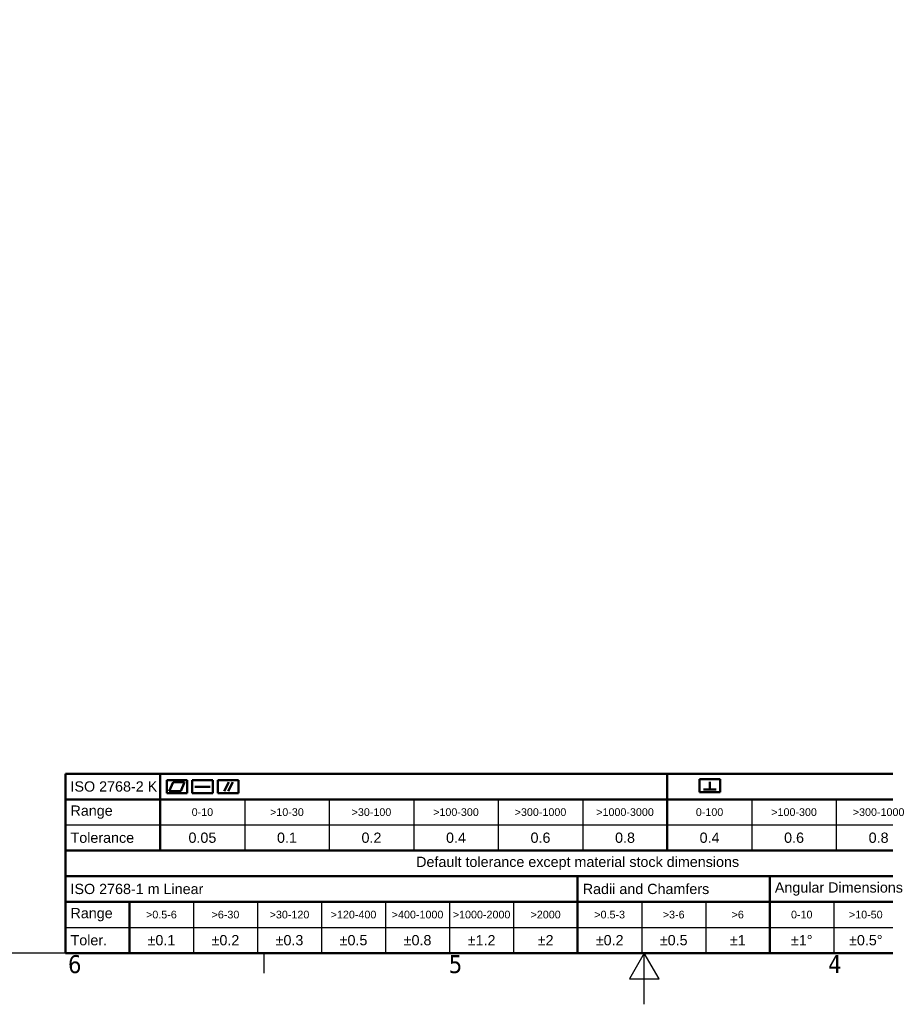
# Model space of a CAD drawing. Header units: millimetres. Extents: x 0 to 5940, y 0 to 4200.
# Tile 6 of 26: x 1751 to 3441, y 0 to 1922. Entities that reach past the tile are written whole.
import ezdxf
from ezdxf.enums import TextEntityAlignment as Align

# ---------------------------------------------------------------- set-up
doc = ezdxf.new("R2010")
doc.units = ezdxf.units.MM
doc.header["$LTSCALE"] = 10
doc.layers.get('0').update_dxf_attribs({"lineweight": 25})
for name, color, linetype, lineweight in [('Geometria schizzo (ISO)', 7, 'Continuous', 25), ('Simbolo (ISO)', 7, 'Continuous', 25), ('Titolo (ISO)', 7, 'Continuous', 50)]:
    doc.layers.add(name, color=color, linetype=linetype, lineweight=lineweight)
doc.styles.add('Stile testo11', font='tahoma.ttf')
doc.styles.add('Stile testo132', font='tahoma.ttf')
doc.styles.add('Stile testo136', font='arial.ttf')
doc.styles.add('Stile testo26', font='arial.ttf')
doc.styles.add('Stile testo27', font='arial.ttf')
doc.styles.add('Stile testo68', font='arial.ttf')
doc.styles.add('Testo nota (ISO)', font='tahoma.ttf')

# ---------------------------------------------------------------- blocks, each defined once
blk = doc.blocks.new('Bordi Bordo di default')
at = {"layer": 'Geometria schizzo (ISO)'}
blk.add_line((222.75, 10), (222.75, 6.1), dxfattribs=at)
at = {"layer": 'Geometria schizzo (ISO)', "flags": 128}
for points in [[(10, 10), (10, 410), (584, 410), (584, 10), (10, 10)], [(297, 0), (297, 10), (294.11, 5), (299.89, 5), (297, 10)]]:
    blk.add_lwpolyline(points, dxfattribs=at)
at = {"layer": 'Simbolo (ISO)', "char_height": 3.5, "attachment_point": 7, "style": 'Testo nota (ISO)'}
for s, insert in [('6', (184.51, 6.03)), ('5', (258.85, 6.03)), ('4', (332.9, 6.1))]:
    blk.add_mtext(s, dxfattribs=dict(at, insert=insert))
blk = doc.blocks.new('Cartigli Dietronic')
at = {"color": 7, "lineweight": 50}
for p, q in [((-80.42, 231.35), (-80.42, 228.85)), ((-80.42, 231.35), (-76.42, 231.35)), ((-79.92, 229.2), (-79.18, 231)), ((-79.18, 231), (-76.92, 231)), ((-76.92, 231), (-77.67, 229.2)), ((-76.42, 231.35), (-76.42, 228.85)), ((-75.42, 231.35), (-71.42, 231.35)), ((-75.42, 231.35), (-75.42, 228.85)), ((-71.42, 231.35), (-71.42, 228.85)), ((-70.42, 231.35), (-70.42, 228.85)), ((-70.42, 231.35), (-66.42, 231.35)), ((-68.3, 231), (-69.22, 229.2)), ((-67.53, 231), (-68.45, 229.2)), ((-66.42, 231.35), (-66.42, 228.85)), ((23.62, 231.55), (23.62, 229.05)), ((23.62, 231.55), (27.62, 231.55)), ((25.62, 231.05), (25.62, 229.55)), ((27.62, 231.55), (27.62, 229.05)), ((-80.42, 228.85), (-76.42, 228.85)), ((-77.67, 229.2), (-79.92, 229.2)), ((-75.42, 228.85), (-71.42, 228.85)), ((-74.92, 230.1), (-71.92, 230.1)), ((-70.42, 228.85), (-66.42, 228.85)), ((23.62, 229.05), (27.62, 229.05)), ((24.37, 229.55), (26.87, 229.55))]:
    blk.add_line(p, q, dxfattribs=at)
at = {"layer": 'Titolo (ISO)'}
for p, q in [((99.8, 232.63), (-100.2, 232.63)), ((-100.2, 197.63), (-100.2, 232.63)), ((-81.7, 227.63), (-81.7, 232.63)), ((17.3, 227.63), (17.3, 232.63)), ((-100.2, 227.63), (99.8, 227.63)), ((-81.7, 227.63), (-81.7, 217.63)), ((17.3, 227.63), (17.3, 217.63)), ((-100.2, 217.63), (99.8, 217.63)), ((-100.2, 212.63), (99.8, 212.63)), ((-0.2, 212.63), (-0.2, 197.63)), ((37.3, 212.63), (37.3, 197.63)), ((-100.2, 207.63), (99.8, 207.63)), ((-87.7, 207.63), (-87.7, 197.63)), ((99.8, 197.63), (-100.2, 197.63))]:
    blk.add_line(p, q, dxfattribs=at)
at = {"layer": 'Titolo (ISO)', "lineweight": 25}
for p, q in [((-65.2, 227.63), (-65.2, 217.63)), ((-48.7, 227.63), (-48.7, 217.63)), ((-32.2, 227.63), (-32.2, 217.63)), ((-15.7, 227.63), (-15.7, 217.63)), ((0.8, 227.63), (0.8, 217.63)), ((33.8, 227.63), (33.8, 217.63)), ((50.3, 227.63), (50.3, 217.63)), ((-100.2, 222.63), (99.8, 222.63)), ((-75.2, 207.63), (-75.2, 197.63)), ((-62.7, 207.63), (-62.7, 197.63)), ((-50.2, 207.63), (-50.2, 197.63)), ((-37.7, 207.63), (-37.7, 197.63)), ((-25.2, 207.63), (-25.2, 197.63)), ((-12.7, 207.63), (-12.7, 197.63)), ((12.3, 207.63), (12.3, 197.63)), ((24.8, 207.63), (24.8, 197.63)), ((49.8, 207.63), (49.8, 197.63)), ((-100.2, 202.63), (99.8, 202.63))]:
    blk.add_line(p, q, dxfattribs=at)
at = {"layer": 'Titolo (ISO)', "style": 'Testo nota (ISO)'}
for s, insert, char_height, attachment_point in [('\\fArial|b0|i0;\\H2.0000;ISO 2768-2 K', (-99.2, 230.13), 2, 4), ('\\fArial|b0|i0;\\H2.0000;Range', (-99.2, 225.13), 2, 4), ('\\fArial|b0|i0;\\H1.5000;0-10', (-73.45, 225.13), 1.5, 5), ('\\fArial|b0|i0;\\H1.5000;>10-30', (-56.95, 225.13), 1.5, 5), ('\\fArial|b0|i0;\\H1.5000;>30-100', (-40.45, 225.13), 1.5, 5), ('\\fArial|b0|i0;\\H1.5000;>100-300', (-23.95, 225.13), 1.5, 5), ('\\fArial|b0|i0;\\H1.5000;>300-1000', (-7.45, 225.13), 1.5, 5), ('\\fArial|b0|i0;\\H1.5000;>1000-3000', (9.05, 225.13), 1.5, 5), ('\\fArial|b0|i0;\\H1.5000;0-100', (25.55, 225.13), 1.5, 5), ('\\fArial|b0|i0;\\H1.5000;>100-300', (42.05, 225.13), 1.5, 5), ('\\fArial|b0|i0;\\H1.5000;>300-1000', (58.55, 225.13), 1.5, 5), ('\\fArial|b0|i0;\\H2.0000;Tolerance', (-99.2, 220.13), 2, 4), ('\\fArial|b0|i0;\\H2.0000;0.05', (-73.45, 220.13), 2, 5), ('\\fArial|b0|i0;\\H2.0000;0.1', (-56.95, 220.13), 2, 5), ('\\fArial|b0|i0;\\H2.0000;0.2', (-40.45, 220.13), 2, 5), ('\\fArial|b0|i0;\\H2.0000;0.4', (-23.95, 220.13), 2, 5), ('\\fArial|b0|i0;\\H2.0000;0.6', (-7.45, 220.13), 2, 5), ('\\fArial|b0|i0;\\H2.0000;0.8', (9.05, 220.13), 2, 5), ('\\fArial|b0|i0;\\H2.0000;0.4', (25.55, 220.13), 2, 5), ('\\fArial|b0|i0;\\H2.0000;0.6', (42.05, 220.13), 2, 5), ('\\fArial|b0|i0;\\H2.0000;0.8', (58.55, 220.13), 2, 5), ('\\fArial|b0|i0;\\H2.0000;Default tolerance except material stock dimensions', (-0.2, 215.13), 2, 5), ('\\fArial|b0|i0;\\H2.0000;ISO 2768-1 m Linear', (-99.2, 210.13), 2, 4), ('\\fArial|b0|i0;\\H2.0000;Radii and Chamfers', (0.8, 210.13), 2, 4), ('\\fArial|b0|i0;\\H2.0000;Angular Dimensions', (38.3, 210.13), 2, 4), ('\\fArial|b0|i0;\\H2.0000;Range', (-99.2, 205.13), 2, 4), ('\\fArial|b0|i0;\\H1.5000;>0.5-6', (-81.45, 205.13), 1.5, 5), ('\\fArial|b0|i0;\\H1.5000;>6-30', (-68.95, 205.13), 1.5, 5), ('\\fArial|b0|i0;\\H1.5000;>30-120', (-56.45, 205.13), 1.5, 5), ('\\fArial|b0|i0;\\H1.5000;>120-400', (-43.95, 205.13), 1.5, 5), ('\\fArial|b0|i0;\\H1.5000;>400-1000', (-31.45, 205.13), 1.5, 5), ('\\fArial|b0|i0;\\H1.5000;>1000-2000', (-18.95, 205.13), 1.5, 5), ('\\fArial|b0|i0;\\H1.5000;>2000', (-6.45, 205.13), 1.5, 5), ('\\fArial|b0|i0;\\H1.5000;>0.5-3', (6.05, 205.13), 1.5, 5), ('\\fArial|b0|i0;\\H1.5000;>3-6', (18.55, 205.13), 1.5, 5), ('\\fArial|b0|i0;\\H1.5000;>6', (31.05, 205.13), 1.5, 5), ('\\fArial|b0|i0;\\H1.5000;0-10', (43.55, 205.13), 1.5, 5), ('\\fArial|b0|i0;\\H1.5000;>10-50', (56.05, 205.13), 1.5, 5), ('\\fArial|b0|i0;\\H2.0000;Toler.', (-99.2, 200.13), 2, 4), ('\\fArial|b0|i0;\\H2.0000;±0.1', (-81.45, 200.13), 2, 5), ('\\fArial|b0|i0;\\H2.0000;±0.2', (-68.95, 200.13), 2, 5), ('\\fArial|b0|i0;\\H2.0000;±0.3', (-56.45, 200.13), 2, 5), ('\\fArial|b0|i0;\\H2.0000;±0.5', (-43.95, 200.13), 2, 5), ('\\fArial|b0|i0;\\H2.0000;±0.8', (-31.45, 200.13), 2, 5), ('\\fArial|b0|i0;\\H2.0000;±1.2', (-18.95, 200.13), 2, 5), ('\\fArial|b0|i0;\\H2.0000;±2', (-6.45, 200.13), 2, 5), ('\\fArial|b0|i0;\\H2.0000;±0.2', (6.05, 200.13), 2, 5), ('\\fArial|b0|i0;\\H2.0000;±0.5', (18.55, 200.13), 2, 5), ('\\fArial|b0|i0;\\H2.0000;±1', (31.05, 200.13), 2, 5), ('\\fArial|b0|i0;\\H2.0000;±1°', (43.55, 200.13), 2, 5), ('\\fArial|b0|i0;\\H2.0000;±0.5°', (56.05, 200.13), 2, 5)]:
    blk.add_mtext(s, dxfattribs=dict(at, insert=insert, char_height=char_height, attachment_point=attachment_point))
at = {"layer": 'Titolo (ISO)'}
for tag, style, p in [('REV1', 'Stile testo68', (105.8, 255.13)), ('REV1-AUTORE', 'Stile testo68', (232.3, 255.13)), ('REV1-DATA_CREAZIONE', 'Stile testo68', (252.3, 255.13)), ('REV1-APPROVATORE', 'Stile testo68', (272.3, 255.13)), ('REV1-DATA_APPROVAZIONE', 'Stile testo68', (292.3, 255.13)), ('REV0-APPROVATORE', 'Stile testo68', (272.3, 250.13)), ('REV0-DATA_APPROVAZIONE', 'Stile testo11', (292.3, 250.13))]:
    blk.add_attdef(tag, text='', height=2, dxfattribs=dict(at, style=style)).set_placement(p, align=Align.MIDDLE_CENTER)
for tag, height, style, p in [('REV1-DESCRIZIONE', 2, 'Stile testo68', (112.8, 255.13)), ('Semilavorato', 2, 'Stile testo11', (168.8, 240.13)), ('Trattamento_Superficiale', 2, 'Stile testo68', (174.8, 235.13)), ('Trattamento_Termico', 2, 'Stile testo68', (170.8, 230.13)), ('Materiale_Dietronic', 3.5, 'Testo nota (ISO)', (154.8, 220.63))]:
    blk.add_attdef(tag, text='', height=height, dxfattribs=dict(at, style=style)).set_placement(p, align=Align.MIDDLE_LEFT)
for tag, p, height, style in [('AUTORE_001', (221.8, 249.4), 2, 'Stile testo68'), ('DATA_CREAZIONE_001', (245.41, 249.13), 2, 'Stile testo68'), ('Massa_001', (286.88, 233.12), 2.49, 'Stile testo26'), ('Scala_vista_iniziale_001', (240.95, 219.15), 2.99, 'Stile testo136'), ('Dimensioni_foglio_001', (259.86, 219.12), 2.99, 'Stile testo136'), ('NUMERO_REVISIONE_001', (291.05, 206.63), 5, 'Stile testo132'), ('DESCRIZIONE_001', (154.44, 206.4), 3.5, 'Stile testo27'), ('NUMERO_PARTE_001', (242.58, 206.13), 5, 'Stile testo132')]:
    blk.add_attdef(tag, p, '', height=height, dxfattribs=dict(at, style=style))

msp = doc.modelspace()

# ---------------------------------------------------------------- block references
at = {"xscale": 10, "yscale": 10, "zscale": 10}
for name, p in [('Bordi Bordo di default', (0, 0)), ('Cartigli Dietronic', (2842.003, -1876.252))]:
    msp.add_blockref(name, p, dxfattribs=at)

doc.saveas('drawing.dxf')
